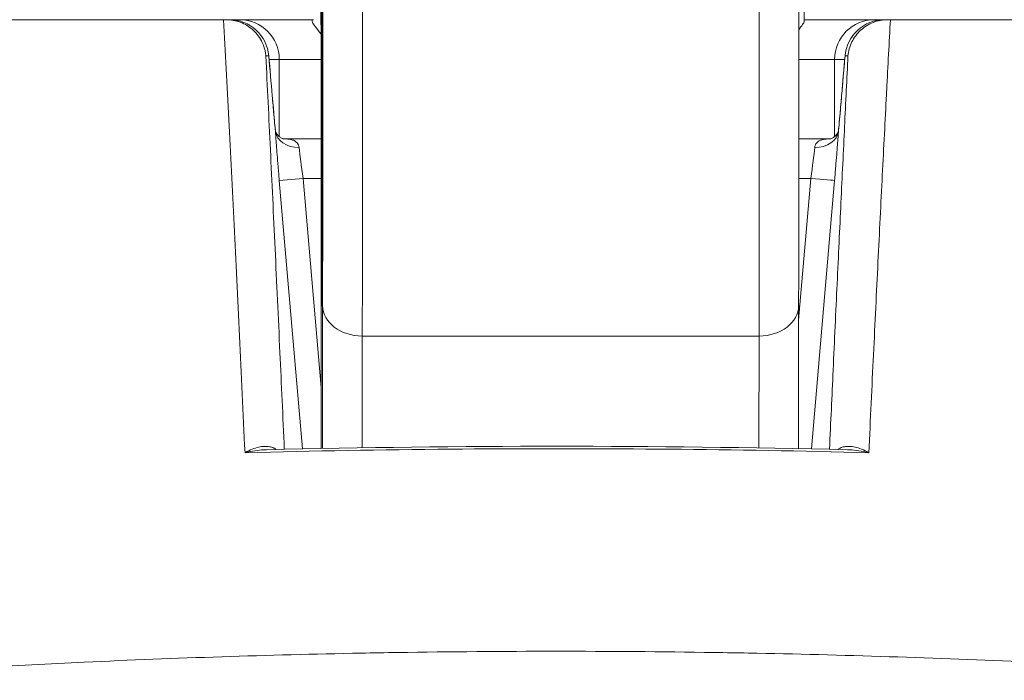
# Model space of a CAD drawing. Header units: inches. Extents: x 1 to 177, y 1 to 112.
# Tile 8 of 70: x 62.311 to 62.8, y 16.451 to 16.779. Entities that reach past the tile are written whole.
import ezdxf

# ---------------------------------------------------------------- set-up
doc = ezdxf.new("R2010")
doc.units = ezdxf.units.IN
doc.header["$LTSCALE"] = 10.666667
doc.header["$MEASUREMENT"] = 0
for name, color, linetype, lineweight in [('Dimension (ANSI)', 7, 'Continuous', 13), ('Visible (ANSI)', 7, 'Continuous', 13), ('Visible Narrow (ANSI)', 7, 'Continuous', 18)]:
    doc.layers.add(name, color=color, linetype=linetype, lineweight=lineweight)
doc.styles.add('Note Text (ANSI)', font='RomanS.shx')
doc.dimstyles.new('Default (ANSI)', dxfattribs={"dimscale": 10.666667, "dimtxt": 0.12, "dimasz": 0.098425, "dimexe": 0.125, "dimexo": 0.0625, "dimgap": 0.031496, "dimtad": 0, "dimtih": 1, "dimtoh": 1, "dimrnd": 1e-08, "dimzin": 0, "dimdsep": 46, "dimtxsty": 'Note Text (ANSI)', "dimcen": 0.09, "dimdle": 0.393701, "dimclrd": 256, "dimclre": 256, "dimclrt": 256, "dimadec": 0, "dimazin": 0, "dimtfac": 1, "dimtofl": 0, "dimtmove": 0, "dimatfit": 3, "dimfxl": 1, "dimtolj": 1, "dimtzin": 4, "dimlwd": -1, "dimlwe": -1, "dimarcsym": 0})

# ---------------------------------------------------------------- blocks, each defined once
blk = doc.blocks.new('*D10')
at = {"layer": 'Defpoints', "color": 0, "transparency": 16777216}
for p in [(64.70296, 19.83275), (40.82796, 15.94565), (64.70296, 15.94565)]:
    blk.add_point(p, dxfattribs=at)
at = {"layer": 'Dimension (ANSI)', "transparency": 16777216}
for p, q in [((40.82796, 16.61232), (40.82796, 21.16609)), ((64.70296, 16.61232), (64.70296, 21.16609)), ((41.87782, 19.83275), (49.8695, 19.83275)), ((63.65309, 19.83275), (55.66141, 19.83275))]:
    blk.add_line(p, q, dxfattribs=at)
for points in [[(41.87782, 20.00773), (41.87782, 19.65777), (40.82796, 19.83275)], [(63.65309, 20.00773), (63.65309, 19.65777), (64.70296, 19.83275)]]:
    blk.add_solid(points, dxfattribs=at)
at = {"layer": 'Dimension (ANSI)', "transparency": 16777216, "insert": (50.20546, 20.47275), "char_height": 1.28, "attachment_point": 1, "style": 'Note Text (ANSI)'}
blk.add_mtext('\\A1;23.87', dxfattribs=at)
blk = doc.blocks.new('*D11')
at = {"layer": 'Defpoints', "color": 0, "transparency": 16777216}
for p in [(64.70296, 19.83275), (64.70296, 15.94565), (64.82796, 15.02816)]:
    blk.add_point(p, dxfattribs=at)
at = {"layer": 'Dimension (ANSI)', "transparency": 16777216}
for p, q in [((64.70296, 16.61232), (64.70296, 21.16609)), ((64.82796, 15.69482), (64.82796, 21.16609)), ((63.65309, 19.83275), (62.60322, 19.83275)), ((65.87782, 19.83275), (66.92769, 19.83275))]:
    blk.add_line(p, q, dxfattribs=at)
for points in [[(63.65309, 20.00773), (63.65309, 19.65777), (64.70296, 19.83275)], [(65.87782, 20.00773), (65.87782, 19.65777), (64.82796, 19.83275)]]:
    blk.add_solid(points, dxfattribs=at)
at = {"layer": 'Dimension (ANSI)', "transparency": 16777216, "insert": (67.26365, 20.47275), "char_height": 1.28, "attachment_point": 1, "style": 'Note Text (ANSI)'}
blk.add_mtext('\\A1;0.13', dxfattribs=at)

msp = doc.modelspace()

# ---------------------------------------------------------------- linework, layer by layer
at = {"layer": 'Visible (ANSI)'}
for p, q in [((62.70066, 16.77925), (62.7013, 16.77925)), ((62.44016, 16.75956), (62.44016, 16.72125)), ((62.71575, 16.75956), (62.71575, 16.72125)), ((62.46092, 16.72019), (62.4421, 16.72019)), ((62.71381, 16.72019), (62.69799, 16.72019)), ((62.46091, 16.69277), (62.4609, 16.64732)), ((62.6979, 16.63734), (62.69779, 16.56642))]:
    msp.add_line(p, q, dxfattribs=at)
for centre, start, end in [((62.42048, 16.75956), 0, 90), ((62.73544, 16.75956), 90, 180)]:
    msp.add_arc(centre, 0.01969, start, end, dxfattribs=at)
msp.add_ellipse((62.44174, 16.732), major_axis=(0, -0.01181), ratio=0.79344, start_param=6.283173, end_param=6.283207, dxfattribs=at)
for points, knots in [([(62.69803, 16.80112), (62.69802, 16.78039), (62.69801, 16.76009), (62.69798, 16.71238), (62.69796, 16.68563), (62.69792, 16.65368), (62.69791, 16.64521), (62.6979, 16.63734)], [0.0826085, 0.0826085, 0.0826085, 0.0826085, 0.2432605, 0.2432605, 0.482131, 0.482131, 0.5753368, 0.5753368, 0.5753368, 0.5753368]), ([(62.46091, 16.69277), (62.46092, 16.70314), (62.46092, 16.71403), (62.46092, 16.735), (62.46091, 16.74534), (62.4609, 16.76439), (62.46089, 16.77334), (62.46088, 16.78251), (62.46088, 16.78394), (62.46088, 16.78533)], [0, 0, 0, 0, 0.0810285, 0.0810285, 0.1605957, 0.1605957, 0.2402112, 0.2402112, 0.2554709, 0.2554709, 0.2554709, 0.2554709]), ([(61.73055, 16.77925), (61.73065, 16.77925), (61.73092, 16.77925), (61.73143, 16.77925), (61.73195, 16.77925), (61.73269, 16.77925), (61.73365, 16.77925), (61.7346, 16.77925), (61.73576, 16.77925), (61.73712, 16.77925), (61.73848, 16.77925), (61.74003, 16.77925), (61.74178, 16.77925), (61.74353, 16.77925), (61.74547, 16.77925), (61.74757, 16.77925), (61.74966, 16.77925), (61.75191, 16.77925), (61.75443, 16.77925), (61.75695, 16.77925), (61.75974, 16.77925), (61.76293, 16.77925), (61.76612, 16.77925), (61.76972, 16.77925), (61.77367, 16.77925), (61.77762, 16.77925), (61.78192, 16.77925), (61.78662, 16.77925), (61.79132, 16.77925), (61.79641, 16.77925), (61.80192, 16.77925), (61.80743, 16.77925), (61.81335, 16.77925), (61.81974, 16.77925), (61.82612, 16.77925), (61.83297, 16.77925), (61.84024, 16.77925), (61.84751, 16.77925), (61.85521, 16.77925), (61.86357, 16.77925), (61.87193, 16.77925), (61.88095, 16.77925), (61.88988, 16.77925), (61.89881, 16.77925), (61.90764, 16.77925), (61.91611, 16.77925), (61.92458, 16.77925), (61.93268, 16.77925), (61.94054, 16.77925), (61.9484, 16.77925), (61.956, 16.77925), (61.96351, 16.77925), (61.97101, 16.77925), (61.9784, 16.77925), (61.98588, 16.77925), (61.99337, 16.77925), (62.00093, 16.77925), (62.00867, 16.77925), (62.0164, 16.77925), (62.02431, 16.77925), (62.03239, 16.77925), (62.04048, 16.77925), (62.04876, 16.77925), (62.05735, 16.77925), (62.06593, 16.77925), (62.07483, 16.77925), (62.08394, 16.77925), (62.09305, 16.77925), (62.10237, 16.77925), (62.11125, 16.77925), (62.12013, 16.77925), (62.12858, 16.77925), (62.13659, 16.77925), (62.14459, 16.77925), (62.15214, 16.77925), (62.15933, 16.77925), (62.16651, 16.77925), (62.17334, 16.77925), (62.17981, 16.77925), (62.18628, 16.77925), (62.1924, 16.77925), (62.19819, 16.77925), (62.20399, 16.77925), (62.20946, 16.77925), (62.21469, 16.77925), (62.21991, 16.77925), (62.22488, 16.77925), (62.22969, 16.77925), (62.23451, 16.77925), (62.23916, 16.77925), (62.24376, 16.77925), (62.24836, 16.77925), (62.2529, 16.77925), (62.25749, 16.77925), (62.26209, 16.77925), (62.26674, 16.77925), (62.27156, 16.77925), (62.27638, 16.77925), (62.28138, 16.77925), (62.28673, 16.77925), (62.29208, 16.77925), (62.29779, 16.77925), (62.30356, 16.77925), (62.30934, 16.77925), (62.31519, 16.77925), (62.32069, 16.77925), (62.32619, 16.77925), (62.33134, 16.77925), (62.33618, 16.77925), (62.34103, 16.77925), (62.34557, 16.77925), (62.34991, 16.77925), (62.35424, 16.77925), (62.35838, 16.77925), (62.36236, 16.77925), (62.36633, 16.77925), (62.37016, 16.77925), (62.37383, 16.77925), (62.3775, 16.77925), (62.38103, 16.77925), (62.38442, 16.77925), (62.38781, 16.77925), (62.39107, 16.77925), (62.39421, 16.77925), (62.39735, 16.77925), (62.40037, 16.77925), (62.40329, 16.77925), (62.4062, 16.77925), (62.40901, 16.77925), (62.41173, 16.77925), (62.41444, 16.77925), (62.41707, 16.77925), (62.41961, 16.77925), (62.42215, 16.77925), (62.42462, 16.77925), (62.42701, 16.77925), (62.4294, 16.77925), (62.43173, 16.77925), (62.43397, 16.77925), (62.43622, 16.77925), (62.43839, 16.77925), (62.44049, 16.77925), (62.44259, 16.77925), (62.44461, 16.77925), (62.44655, 16.77925), (62.44849, 16.77925), (62.45035, 16.77925), (62.45213, 16.77925), (62.45391, 16.77925), (62.4556, 16.77925), (62.4572, 16.77925)], [0, 0, 0, 0, 0.02, 0.02, 0.02, 0.04, 0.04, 0.04, 0.06, 0.06, 0.06, 0.08, 0.08, 0.08, 0.1, 0.1, 0.1, 0.12, 0.12, 0.12, 0.14, 0.14, 0.14, 0.16, 0.16, 0.16, 0.18, 0.18, 0.18, 0.2, 0.2, 0.2, 0.22, 0.22, 0.22, 0.24, 0.24, 0.24, 0.26, 0.26, 0.26, 0.28, 0.28, 0.28, 0.3, 0.3, 0.3, 0.32, 0.32, 0.32, 0.34, 0.34, 0.34, 0.36, 0.36, 0.36, 0.38, 0.38, 0.38, 0.4, 0.4, 0.4, 0.42, 0.42, 0.42, 0.44, 0.44, 0.44, 0.46, 0.46, 0.46, 0.48, 0.48, 0.48, 0.5, 0.5, 0.5, 0.52, 0.52, 0.52, 0.54, 0.54, 0.54, 0.56, 0.56, 0.56, 0.58, 0.58, 0.58, 0.6, 0.6, 0.6, 0.62, 0.62, 0.62, 0.64, 0.64, 0.64, 0.66, 0.66, 0.66, 0.68, 0.68, 0.68, 0.7, 0.7, 0.7, 0.72, 0.72, 0.72, 0.74, 0.74, 0.74, 0.76, 0.76, 0.76, 0.78, 0.78, 0.78, 0.8, 0.8, 0.8, 0.82, 0.82, 0.82, 0.84, 0.84, 0.84, 0.86, 0.86, 0.86, 0.88, 0.88, 0.88, 0.9, 0.9, 0.9, 0.92, 0.92, 0.92, 0.94, 0.94, 0.94, 0.96, 0.96, 0.96, 0.98, 0.98, 0.98, 1, 1, 1, 1]), ([(62.41387, 16.77925), (62.41624, 16.77925), (62.4186, 16.77882), (62.42321, 16.77708), (62.42539, 16.77573), (62.42913, 16.77228), (62.43064, 16.77022), (62.43253, 16.76623), (62.43309, 16.76441), (62.43345, 16.76211), (62.4335, 16.76168), (62.43354, 16.76125)], [-0.07186063, -0.07186063, -0.07186063, -0.07186063, -0.05375453, -0.05375453, -0.03421213, -0.03421213, -0.01469635, -0.01469635, 0, 0, 0.00333954, 0.00333954, 0.00333954, 0.00333954]), ([(62.46089, 16.77214), (62.45972, 16.77359), (62.45873, 16.77483), (62.45735, 16.77673), (62.45688, 16.77746), (62.45659, 16.77822), (62.45656, 16.77839), (62.45656, 16.77854)], [0.012185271, 0.012185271, 0.012185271, 0.012185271, 0.01644749, 0.01644749, 0.02012058, 0.02012058, 0.02145456, 0.02145456, 0.02145456, 0.02145456]), ([(62.70065, 16.77854), (62.70065, 16.77849), (62.70065, 16.77844), (62.70058, 16.778), (62.7003, 16.77747), (62.69941, 16.77609), (62.69876, 16.77524), (62.69802, 16.7743)], [0.045272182, 0.045272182, 0.045272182, 0.045272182, 0.045667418, 0.045667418, 0.048563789, 0.048563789, 0.051735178, 0.051735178, 0.051735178, 0.051735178]), ([(62.7013, 16.77925), (62.7029, 16.77925), (62.70458, 16.77925), (62.70635, 16.77925), (62.70812, 16.77925), (62.70998, 16.77925), (62.71191, 16.77925), (62.71383, 16.77925), (62.71584, 16.77925), (62.71791, 16.77925), (62.71998, 16.77925), (62.72212, 16.77925), (62.72433, 16.77925), (62.72654, 16.77925), (62.72881, 16.77925), (62.73113, 16.77925), (62.73346, 16.77925), (62.73585, 16.77925), (62.7383, 16.77925), (62.74075, 16.77925), (62.74327, 16.77925), (62.74587, 16.77925), (62.74847, 16.77925), (62.75114, 16.77925), (62.75392, 16.77925), (62.75669, 16.77925), (62.75957, 16.77925), (62.76255, 16.77925), (62.76554, 16.77925), (62.76863, 16.77925), (62.77186, 16.77925), (62.77509, 16.77925), (62.77845, 16.77925), (62.78195, 16.77925), (62.78545, 16.77925), (62.7891, 16.77925), (62.79291, 16.77925), (62.79672, 16.77925), (62.8007, 16.77925), (62.80486, 16.77925), (62.80902, 16.77925), (62.81335, 16.77925), (62.81783, 16.77925), (62.82231, 16.77925), (62.82693, 16.77925), (62.83185, 16.77925), (62.83678, 16.77925), (62.84202, 16.77925), (62.84745, 16.77925), (62.85288, 16.77925), (62.85851, 16.77925), (62.86393, 16.77925), (62.86936, 16.77925), (62.87459, 16.77925), (62.8796, 16.77925), (62.88461, 16.77925), (62.8894, 16.77925), (62.89409, 16.77925), (62.89878, 16.77925), (62.90338, 16.77925), (62.90796, 16.77925), (62.91253, 16.77925), (62.91709, 16.77925), (62.92173, 16.77925), (62.92638, 16.77925), (62.93111, 16.77925), (62.93604, 16.77925), (62.94098, 16.77925), (62.94612, 16.77925), (62.95155, 16.77925), (62.95698, 16.77925), (62.96271, 16.77925), (62.96877, 16.77925), (62.97484, 16.77925), (62.98124, 16.77925), (62.988, 16.77925), (62.99475, 16.77925), (63.00186, 16.77925), (63.00935, 16.77925), (63.01684, 16.77925), (63.02469, 16.77925), (63.03298, 16.77925), (63.04127, 16.77925), (63.04999, 16.77925), (63.05892, 16.77925), (63.06785, 16.77925), (63.07699, 16.77925), (63.08575, 16.77925), (63.0945, 16.77925), (63.10287, 16.77925), (63.11105, 16.77925), (63.11924, 16.77925), (63.12725, 16.77925), (63.13507, 16.77925), (63.1429, 16.77925), (63.15055, 16.77925), (63.15805, 16.77925), (63.16556, 16.77925), (63.17293, 16.77925), (63.18025, 16.77925), (63.18758, 16.77925), (63.19486, 16.77925), (63.20223, 16.77925), (63.2096, 16.77925), (63.21707, 16.77925), (63.22472, 16.77925), (63.23237, 16.77925), (63.2402, 16.77925), (63.24828, 16.77925), (63.25637, 16.77925), (63.26472, 16.77925), (63.27294, 16.77925), (63.28116, 16.77925), (63.28926, 16.77925), (63.29692, 16.77925), (63.30458, 16.77925), (63.3118, 16.77925), (63.31867, 16.77925), (63.32554, 16.77925), (63.33206, 16.77925), (63.33821, 16.77925), (63.34435, 16.77925), (63.35012, 16.77925), (63.35552, 16.77925), (63.36092, 16.77925), (63.36596, 16.77925), (63.37063, 16.77925), (63.3753, 16.77925), (63.37961, 16.77925), (63.38358, 16.77925), (63.38756, 16.77925), (63.3912, 16.77925), (63.39439, 16.77925), (63.39758, 16.77925), (63.40033, 16.77925), (63.40281, 16.77925), (63.40528, 16.77925), (63.40748, 16.77925), (63.40952, 16.77925), (63.41157, 16.77925), (63.41345, 16.77925), (63.41515, 16.77925), (63.41685, 16.77925), (63.41836, 16.77925), (63.41968, 16.77925), (63.421, 16.77925), (63.42213, 16.77925), (63.42306, 16.77925), (63.42399, 16.77925), (63.42472, 16.77925), (63.42521, 16.77925), (63.4257, 16.77925), (63.42595, 16.77925), (63.42602, 16.77925)], [0, 0, 0, 0, 0.019608, 0.019608, 0.019608, 0.039216, 0.039216, 0.039216, 0.058824, 0.058824, 0.058824, 0.078431, 0.078431, 0.078431, 0.098039, 0.098039, 0.098039, 0.117647, 0.117647, 0.117647, 0.137255, 0.137255, 0.137255, 0.156863, 0.156863, 0.156863, 0.176471, 0.176471, 0.176471, 0.196078, 0.196078, 0.196078, 0.215686, 0.215686, 0.215686, 0.235294, 0.235294, 0.235294, 0.254902, 0.254902, 0.254902, 0.27451, 0.27451, 0.27451, 0.294118, 0.294118, 0.294118, 0.313725, 0.313725, 0.313725, 0.333333, 0.333333, 0.333333, 0.352941, 0.352941, 0.352941, 0.372549, 0.372549, 0.372549, 0.392157, 0.392157, 0.392157, 0.411765, 0.411765, 0.411765, 0.431373, 0.431373, 0.431373, 0.45098, 0.45098, 0.45098, 0.470588, 0.470588, 0.470588, 0.490196, 0.490196, 0.490196, 0.509804, 0.509804, 0.509804, 0.529412, 0.529412, 0.529412, 0.54902, 0.54902, 0.54902, 0.568627, 0.568627, 0.568627, 0.588235, 0.588235, 0.588235, 0.607843, 0.607843, 0.607843, 0.627451, 0.627451, 0.627451, 0.647059, 0.647059, 0.647059, 0.666667, 0.666667, 0.666667, 0.686275, 0.686275, 0.686275, 0.705882, 0.705882, 0.705882, 0.72549, 0.72549, 0.72549, 0.745098, 0.745098, 0.745098, 0.764706, 0.764706, 0.764706, 0.784314, 0.784314, 0.784314, 0.803922, 0.803922, 0.803922, 0.823529, 0.823529, 0.823529, 0.843137, 0.843137, 0.843137, 0.862745, 0.862745, 0.862745, 0.882353, 0.882353, 0.882353, 0.901961, 0.901961, 0.901961, 0.921569, 0.921569, 0.921569, 0.941176, 0.941176, 0.941176, 0.960784, 0.960784, 0.960784, 0.980392, 0.980392, 0.980392, 1, 1, 1, 1]), ([(62.74204, 16.77925), (62.73958, 16.77925), (62.73712, 16.77878), (62.73483, 16.77788), (62.73255, 16.77699), (62.73044, 16.77566), (62.72865, 16.77401), (62.72686, 16.77235), (62.72538, 16.77037), (62.72432, 16.76819), (62.72325, 16.76602), (62.72259, 16.76366), (62.72238, 16.76125)], [0, 0, 0, 0, 0.25, 0.25, 0.25, 0.5, 0.5, 0.5, 0.75, 0.75, 0.75, 1, 1, 1, 1]), ([(62.43669, 16.74156), (62.43705, 16.73741), (62.43742, 16.73319), (62.43793, 16.72754), (62.43809, 16.72588), (62.43824, 16.72427)], [0, 0, 0, 0, 0.03177496, 0.03177496, 0.04542173, 0.04542173, 0.04542173, 0.04542173]), ([(62.71768, 16.72427), (62.71802, 16.72792), (62.71838, 16.7319), (62.7189, 16.73779), (62.71906, 16.73968), (62.71922, 16.74156)], [0, 0, 0, 0, 0.03104913, 0.03104913, 0.0454378, 0.0454378, 0.0454378, 0.0454378]), ([(62.43824, 16.72426), (62.43824, 16.72423), (62.43826, 16.72412), (62.43837, 16.72375), (62.43849, 16.72341), (62.43896, 16.72254), (62.43937, 16.72199), (62.44019, 16.7212), (62.44058, 16.72091), (62.44131, 16.72048), (62.44165, 16.72033), (62.44209, 16.72019), (62.44221, 16.72017), (62.44221, 16.72017)], [0.00221293, 0.00221293, 0.00221293, 0.00221293, 0.00676414, 0.00676414, 0.01367449, 0.01367449, 0.0232353, 0.0232353, 0.0303251, 0.0303251, 0.03762674, 0.03762674, 0.0442281, 0.0442281, 0.0442281, 0.0442281]), ([(62.71371, 16.72017), (62.71371, 16.72017), (62.71372, 16.72017), (62.71387, 16.72021), (62.71417, 16.72029), (62.71495, 16.72066), (62.71543, 16.72097), (62.71652, 16.72193), (62.71708, 16.72271), (62.7175, 16.72362), (62.71758, 16.72387), (62.71766, 16.72415), (62.71767, 16.72422), (62.71767, 16.72426)], [0.00826605, 0.00826605, 0.00826605, 0.00826605, 0.01093076, 0.01093076, 0.01929717, 0.01929717, 0.02796556, 0.02796556, 0.04070726, 0.04070726, 0.04645278, 0.04645278, 0.05018482, 0.05018482, 0.05018482, 0.05018482]), ([(62.46092, 16.56647), (62.46092, 16.57385), (62.46091, 16.58208), (62.4609, 16.60047), (62.4609, 16.61098), (62.4609, 16.63009), (62.4609, 16.63887), (62.4609, 16.64732)], [0.1753991, 0.1753991, 0.1753991, 0.1753991, 0.2454689, 0.2454689, 0.3251907, 0.3251907, 0.3912181, 0.3912181, 0.3912181, 0.3912181])]:
    msp.add_open_spline(points, degree=3, knots=knots, dxfattribs=at)
for points in [[(62.45656, 16.77925), (62.45656, 16.77925), (62.45656, 16.77902), (62.45656, 16.77854)], [(62.70065, 16.77854), (62.70065, 16.77902), (62.70065, 16.77925), (62.70066, 16.77925)], [(62.435, 16.76125), (62.43556, 16.75469), (62.43613, 16.74812), (62.43669, 16.74156)], [(62.71922, 16.74156), (62.71979, 16.74812), (62.72035, 16.75469), (62.72091, 16.76125)], [(62.43824, 16.72427), (62.43824, 16.72427), (62.43824, 16.72427), (62.43824, 16.72427)], [(62.43382, 16.56588), (62.52983, 16.56819), (62.62608, 16.56819), (62.72209, 16.56588)]]:
    msp.add_open_spline(points, degree=3, dxfattribs=at)
at = {"layer": 'Visible Narrow (ANSI)'}
for p, q in [((62.70065, 17.19745), (62.70065, 16.77854)), ((62.435, 16.76125), (62.43354, 16.76125)), ((62.43514, 16.75956), (62.44016, 16.75956)), ((62.4609, 16.75956), (62.44016, 16.75956)), ((62.71575, 16.75956), (62.69801, 16.75956)), ((62.71575, 16.75956), (62.72077, 16.75956)), ((62.72092, 16.76125), (62.72238, 16.76125)), ((62.73954, 16.70445), (62.73954, 16.70445)), ((62.44019, 16.69949), (62.45196, 16.70051)), ((62.44019, 16.69949), (62.45167, 16.56629)), ((62.46092, 16.70051), (62.45196, 16.70051)), ((62.45196, 16.70051), (62.4609, 16.59668)), ((62.69789, 16.63012), (62.70395, 16.70051)), ((62.70395, 16.70051), (62.69797, 16.70051)), ((62.70424, 16.56629), (62.71572, 16.69949)), ((62.46091, 16.69276), (62.4609, 16.64731)), ((62.46157, 16.56649), (62.46168, 16.63737)), ((62.4813, 16.56684), (62.48138, 16.6223)), ((62.48138, 16.6223), (62.67823, 16.6223)), ((62.67823, 16.6223), (62.67815, 16.56678)), ((62.35486, 16.46099), (62.35486, 16.46099)), ((62.36761, 16.46153), (62.36761, 16.46153)), ((62.7883, 16.46153), (62.7883, 16.46153))]:
    msp.add_line(p, q, dxfattribs=at)
msp.add_ellipse((62.46144, 16.86345), major_axis=(0, -0.22638), ratio=0.001274, dxfattribs=at)
for centre, major_axis, ratio, start_param, end_param in [((62.46144, 16.86345), (0, 0.29528), 0.001274, 3.840301, 4.610219), ((62.48112, 16.86345), (0, 0.31496), 0.001274, 3.840301, 4.469049), ((62.67797, 16.86345), (0, -0.31496), 0.001274, 0.698708, 1.327381), ((62.46079, 16.71452), (0, -0.09843), 0.001274, 1.347882, 2.374224), ((62.41539, 16.75956), (-0.00169, 0.01961), 0.999886, 4.712389, 6.197248), ((62.42048, 16.75956), (0, 0.01969), 0.242424, 0, 0.209684), ((62.74053, 16.75956), (0, 0.01969), 0.999885, 0, 1.484859), ((62.73544, 16.75956), (0, 0.01969), 0.242424, 6.073501, 6.283185), ((62.4405, 16.69936), (-0.09834, 1.14481), 0.000167, 1.516693, 1.533906), ((62.41708, 16.73988), (0.01961, 0.00168), 0.017406, 6.283183, 6.298323), ((62.73884, 16.73988), (-0.01961, 0.00168), 0.017406, 6.268048, 6.283199), ((62.45002, 16.72504), (-0.01178, -0.00079), 0.778075, 0.024087, 1.518451), ((62.70589, 16.72504), (0.01178, -0.0008), 0.77808, 4.7648, 6.256451), ((62.45244, 16.7005), (-0.00272, 0.01969), 0.02376, 0.674856, 1.567289), ((62.70348, 16.7005), (-0.00272, -0.01969), 0.02375, 1.574342, 2.466734), ((62.70395, 16.70051), (0.01177, -0.00101), 0.00001, 4.712475, 6.268224), ((62.46102, 16.62555), (0, -0.09843), 0.001274, 4.489474, 5.356207), ((62.48137, 16.63737), (-0.01969, 0.00003), 0.765673, 0.00198, 1.572776), ((62.67822, 16.63737), (0.01969, -0.00003), 0.765673, 4.714369, 6.283185)]:
    msp.add_ellipse(centre, major_axis=major_axis, ratio=ratio, start_param=start_param, end_param=end_param, dxfattribs=at)
for points, knots in [([(62.42318, 16.56442), (62.42226, 16.5841), (62.42135, 16.60341), (62.42044, 16.62225), (62.41953, 16.6411), (62.41862, 16.65949), (62.41773, 16.67741), (62.41684, 16.69532), (62.41596, 16.71277), (62.41508, 16.72976), (62.4142, 16.74674), (62.41332, 16.76326), (62.41247, 16.77925)], [0.0000001, 0.0000001, 0.0000001, 0.0000001, 0.25, 0.25, 0.25, 0.5, 0.5, 0.5, 0.75, 0.75, 0.75, 0.9999943, 0.9999943, 0.9999943, 0.9999943]), ([(62.74342, 16.77925), (62.74282, 16.76804), (62.74221, 16.75638), (62.74159, 16.74429), (62.74155, 16.74355), (62.74151, 16.74281), (62.74147, 16.74207), (62.74081, 16.72919), (62.74012, 16.71583), (62.73942, 16.70199), (62.73872, 16.68814), (62.738, 16.67381), (62.73727, 16.65897), (62.73654, 16.64414), (62.73579, 16.62881), (62.73503, 16.61304), (62.73427, 16.59726), (62.7335, 16.58104), (62.73273, 16.56442)], [0.0000001, 0.0000001, 0.0000001, 0.0000001, 0.1884522, 0.1884522, 0.1884522, 0.2, 0.2, 0.2, 0.4, 0.4, 0.4, 0.6, 0.6, 0.6, 0.8, 0.8, 0.8, 1, 1, 1, 1]), ([(62.44269, 16.56609), (62.44196, 16.58236), (62.44123, 16.59835), (62.44051, 16.61402), (62.4397, 16.63162), (62.43889, 16.64882), (62.43811, 16.6656), (62.43732, 16.68238), (62.43654, 16.69874), (62.43578, 16.71469), (62.43502, 16.73064), (62.43427, 16.74617), (62.43354, 16.76125)], [0.027492, 0.027492, 0.027492, 0.027492, 0.25, 0.25, 0.25, 0.5, 0.5, 0.5, 0.75, 0.75, 0.75, 0.9999846, 0.9999846, 0.9999846, 0.9999846]), ([(62.72238, 16.76125), (62.72183, 16.75), (62.72126, 16.73829), (62.72068, 16.72616), (62.7201, 16.71403), (62.7195, 16.70147), (62.71889, 16.68849), (62.71827, 16.6755), (62.71764, 16.66208), (62.71699, 16.64821), (62.71634, 16.63434), (62.71568, 16.62002), (62.71501, 16.60531), (62.71442, 16.59253), (62.71383, 16.57945), (62.71322, 16.56609)], [0, 0, 0, 0, 0.2, 0.2, 0.2, 0.4, 0.4, 0.4, 0.6, 0.6, 0.6, 0.8, 0.8, 0.8, 0.9738598, 0.9738598, 0.9738598, 0.9738598]), ([(62.71923, 16.74157), (62.71951, 16.74485), (62.71979, 16.74813), (62.72007, 16.75141), (62.72035, 16.75469), (62.72063, 16.75797), (62.72092, 16.76125)], [0, 0, 0, 0, 0.5, 0.5, 0.5, 1, 1, 1, 1]), ([(62.43826, 16.72402), (62.43802, 16.72659), (62.43777, 16.72932), (62.43751, 16.73224), (62.43724, 16.73516), (62.43697, 16.73827), (62.43669, 16.74157)], [0.0000188, 0.0000188, 0.0000188, 0.0000188, 0.5, 0.5, 0.5, 1, 1, 1, 1]), ([(62.71765, 16.72402), (62.71791, 16.72674), (62.71817, 16.72956), (62.71843, 16.73248), (62.71869, 16.73541), (62.71896, 16.73844), (62.71923, 16.74157)], [0, 0, 0, 0, 0.5, 0.5, 0.5, 1, 1, 1, 1]), ([(62.43826, 16.72402), (62.43832, 16.72313), (62.43839, 16.72212), (62.43847, 16.72097), (62.43855, 16.71982), (62.43865, 16.71852), (62.43876, 16.71706), (62.43887, 16.7156), (62.439, 16.71398), (62.43914, 16.71219), (62.43928, 16.71039), (62.43944, 16.70841), (62.43962, 16.70629), (62.43979, 16.70417), (62.43998, 16.70191), (62.44019, 16.69949)], [0, 0, 0, 0, 0.2, 0.2, 0.2, 0.4, 0.4, 0.4, 0.6, 0.6, 0.6, 0.8, 0.8, 0.8, 1, 1, 1, 1]), ([(62.71572, 16.69949), (62.71593, 16.70194), (62.71612, 16.70422), (62.7163, 16.70635), (62.71648, 16.70848), (62.71664, 16.71046), (62.71678, 16.71226), (62.71692, 16.71406), (62.71705, 16.71567), (62.71716, 16.71712), (62.71727, 16.71857), (62.71736, 16.71986), (62.71744, 16.721), (62.71753, 16.72214), (62.7176, 16.72314), (62.71765, 16.72402)], [0, 0, 0, 0, 0.2, 0.2, 0.2, 0.4, 0.4, 0.4, 0.6, 0.6, 0.6, 0.8, 0.8, 0.8, 1, 1, 1, 1]), ([(62.44211, 16.72019), (62.4426, 16.72018), (62.44308, 16.72017), (62.44355, 16.72013), (62.44414, 16.72009), (62.44472, 16.72002), (62.44527, 16.71992), (62.44582, 16.71982), (62.44634, 16.71969), (62.44681, 16.71953), (62.44729, 16.71937), (62.44772, 16.71917), (62.4481, 16.71893), (62.44847, 16.7187), (62.4488, 16.71843), (62.44907, 16.71812), (62.44934, 16.71781), (62.44955, 16.71746), (62.44971, 16.71708), (62.44987, 16.7167), (62.44997, 16.71629), (62.45002, 16.71584)], [0.0290088, 0.0290088, 0.0290088, 0.0290088, 0.1428571, 0.1428571, 0.1428571, 0.2857143, 0.2857143, 0.2857143, 0.4285714, 0.4285714, 0.4285714, 0.5714286, 0.5714286, 0.5714286, 0.7142857, 0.7142857, 0.7142857, 0.8571429, 0.8571429, 0.8571429, 0.999998, 0.999998, 0.999998, 0.999998]), ([(62.70589, 16.71584), (62.70594, 16.71629), (62.70604, 16.7167), (62.7062, 16.71709), (62.70636, 16.71747), (62.70658, 16.71781), (62.70685, 16.71812), (62.70712, 16.71843), (62.70745, 16.7187), (62.70782, 16.71894), (62.7082, 16.71917), (62.70863, 16.71937), (62.7091, 16.71953), (62.70957, 16.71969), (62.71009, 16.71982), (62.71064, 16.71992), (62.71119, 16.72002), (62.71177, 16.72009), (62.71236, 16.72013), (62.71284, 16.72017), (62.71332, 16.72018), (62.7138, 16.72019)], [0.0000053, 0.0000053, 0.0000053, 0.0000053, 0.1428571, 0.1428571, 0.1428571, 0.2857143, 0.2857143, 0.2857143, 0.4285714, 0.4285714, 0.4285714, 0.5714286, 0.5714286, 0.5714286, 0.7142857, 0.7142857, 0.7142857, 0.8571429, 0.8571429, 0.8571429, 0.9709721, 0.9709721, 0.9709721, 0.9709721]), ([(62.4388, 16.566), (62.43837, 16.56628), (62.43791, 16.56653), (62.43743, 16.56673), (62.43676, 16.56702), (62.43603, 16.56723), (62.43525, 16.56736), (62.43447, 16.5675), (62.43364, 16.56755), (62.43275, 16.56752), (62.43186, 16.56749), (62.43091, 16.56737), (62.42991, 16.56714), (62.42891, 16.56692), (62.42785, 16.5666), (62.42672, 16.56615), (62.4256, 16.5657), (62.42442, 16.56513), (62.42318, 16.56442)], [0.0470687, 0.0470687, 0.0470687, 0.0470687, 0.1666667, 0.1666667, 0.1666667, 0.3333333, 0.3333333, 0.3333333, 0.5, 0.5, 0.5, 0.6666667, 0.6666667, 0.6666667, 0.8333333, 0.8333333, 0.8333333, 0.9999975, 0.9999975, 0.9999975, 0.9999975]), ([(62.73273, 16.56442), (62.73147, 16.56515), (62.73027, 16.56572), (62.72914, 16.56617), (62.72801, 16.56662), (62.72694, 16.56694), (62.72593, 16.56716), (62.72493, 16.56738), (62.72398, 16.56749), (62.7231, 16.56752), (62.72221, 16.56755), (62.72139, 16.56749), (62.72062, 16.56736), (62.71985, 16.56722), (62.71913, 16.56701), (62.71846, 16.56672), (62.71799, 16.56652), (62.71753, 16.56628), (62.71711, 16.566)], [0.0000004, 0.0000004, 0.0000004, 0.0000004, 0.1666667, 0.1666667, 0.1666667, 0.3333333, 0.3333333, 0.3333333, 0.5, 0.5, 0.5, 0.6666667, 0.6666667, 0.6666667, 0.8333333, 0.8333333, 0.8333333, 0.9524536, 0.9524536, 0.9524536, 0.9524536]), ([(62.73273, 16.56442), (62.69941, 16.56527), (62.66639, 16.56584), (62.6336, 16.56614), (62.6318, 16.56616), (62.63001, 16.56618), (62.62822, 16.56619), (62.59565, 16.56646), (62.56329, 16.56647), (62.53109, 16.56622), (62.52913, 16.5662), (62.52717, 16.56619), (62.52521, 16.56617), (62.49107, 16.56587), (62.45708, 16.56529), (62.42318, 16.56442)], [0.0000001, 0.0000001, 0.0000001, 0.0000001, 0.3160627, 0.3160627, 0.3160627, 0.3333333, 0.3333333, 0.3333333, 0.6475545, 0.6475545, 0.6475545, 0.6666667, 0.6666667, 0.6666667, 0.9999994, 0.9999994, 0.9999994, 0.9999994]), ([(62.43382, 16.56588), (62.43339, 16.56587), (62.43295, 16.56586), (62.4325, 16.56583), (62.43108, 16.56576), (62.4296, 16.56561), (62.42805, 16.56538), (62.4265, 16.56515), (62.42487, 16.56483), (62.42318, 16.56442)], [0.6690148, 0.6690148, 0.6690148, 0.6690148, 0.7142857, 0.7142857, 0.7142857, 0.8571429, 0.8571429, 0.8571429, 1, 1, 1, 1]), ([(62.73273, 16.56442), (62.73101, 16.56484), (62.72936, 16.56516), (62.72779, 16.56539), (62.72622, 16.56562), (62.72473, 16.56576), (62.72331, 16.56584), (62.7229, 16.56586), (62.72249, 16.56588), (62.72209, 16.56588)], [0, 0, 0, 0, 0.1428571, 0.1428571, 0.1428571, 0.2857143, 0.2857143, 0.2857143, 0.327192, 0.327192, 0.327192, 0.327192]), ([(62.96295, 16.45147), (62.92977, 16.45392), (62.89644, 16.45608), (62.86276, 16.45794), (62.8459, 16.45887), (62.82895, 16.45973), (62.81188, 16.46051), (62.76618, 16.46259), (62.71962, 16.46411), (62.6729, 16.46499), (62.66729, 16.46509), (62.66168, 16.46519), (62.65606, 16.46527), (62.6037, 16.46608), (62.55124, 16.46607), (62.49893, 16.46526), (62.49287, 16.46517), (62.48682, 16.46506), (62.48077, 16.46495), (62.43456, 16.46406), (62.38855, 16.46254), (62.34342, 16.46048), (62.32597, 16.45968), (62.30864, 16.4588), (62.29142, 16.45785), (62.2583, 16.45601), (62.22555, 16.45388), (62.19296, 16.45147)], [0, 0, 0, 0, 0.133299, 0.133299, 0.133299, 0.2, 0.2, 0.2, 0.378562, 0.378562, 0.378562, 0.4, 0.4, 0.4, 0.6, 0.6, 0.6, 0.623144, 0.623144, 0.623144, 0.8, 0.8, 0.8, 0.868416, 0.868416, 0.868416, 1, 1, 1, 1])]:
    msp.add_open_spline(points, degree=3, knots=knots, dxfattribs=at)
for points in [[(62.43824, 16.72427), (62.43824, 16.72419), (62.43825, 16.72411), (62.43826, 16.72402)], [(62.71765, 16.72402), (62.71766, 16.7241), (62.71767, 16.72419), (62.71768, 16.72427)]]:
    msp.add_open_spline(points, degree=3, dxfattribs=at)

# ---------------------------------------------------------------- dimensions: what is measured, and where the dimension line sits
at = {"layer": 'Dimension (ANSI)'}
for p1, picture, middle in [((40.827956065, 15.9456517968), '*D10', (52.765456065, 19.8327518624)), ((64.827956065, 15.0281557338), '*D11', (69.2141278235, 19.8327518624))]:
    dim = msp.add_linear_dim(base=(64.702956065, 19.8327518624), p1=p1, p2=(64.702956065, 15.9456517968), angle=180, dimstyle='Default (ANSI)', override={"dimtih": 0, "dimtoh": 0, "dimdec": 2, "dimtp": 0, "dimtm": 0, "dimtdec": 2, "dimatfit": 1}, dxfattribs=at)
    dim.commit()
    dim.dimension.update_dxf_attribs({"geometry": picture, "text_midpoint": middle, "dimtype": 160})

doc.saveas('drawing.dxf')
